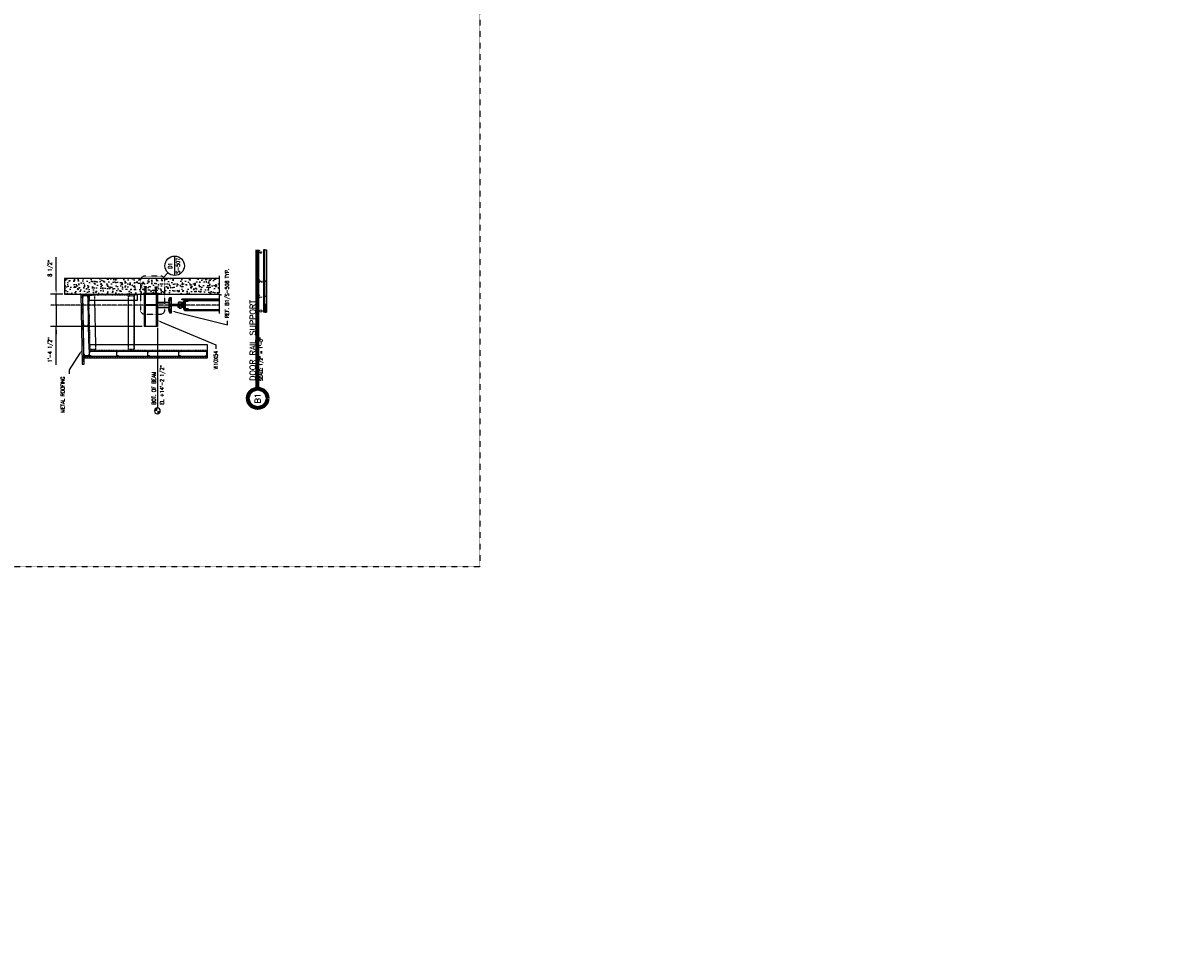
# Model space of a CAD drawing. Header units: inches. Extents: x -16710 to 18720, y -1252 to 1160.
# Tile 32 of 35: x 5686 to 6568, y -1032 to -312. Entities that reach past the tile are written whole.
import ezdxf
from ezdxf import colors
from ezdxf.entities.mleader import LeaderData, LeaderLine
from ezdxf.enums import TextEntityAlignment as Align
from ezdxf.math import Vec2, Vec3

# ---------------------------------------------------------------- set-up
doc = ezdxf.new("R2010")
doc.units = ezdxf.units.IN
doc.header["$MEASUREMENT"] = 0
doc.header["$PDMODE"] = 2
doc.header["$PDSIZE"] = 2
for name, pattern in [('014200-907 MS2 Medium Dash', [0.109898, 0.068898, -0.041]), ('Center 1_4_', [0.53125, 0.25, -0.09375, 0.09375, -0.09375]), ('Dash', [0.25, 0.125, -0.125]), ('Dash - 1_16_', [0.1875, 0.125, -0.0625]), ('Hidden 3_32_', [0.140625, 0.09375, -0.046875])]:
    doc.linetypes.add(name, pattern=pattern)
doc.layers.get('0').update_dxf_attribs({"color": 243})
doc.layers.get('Defpoints').update_dxf_attribs({"color": 243})
for name, color, linetype in [('A-FLOR', 5, 'Continuous'), ('A-WALL-PATT', 8, 'Continuous'), ('G-ANNO-REFR', 2, 'Continuous'), ('G-ANNO-TTLB', 7, 'Continuous'), ('S-ANNO-DIMS', 1, 'Continuous'), ('S-ANNO-NOTE', 2, 'Continuous'), ('S-ANNO-SYMB', 2, 'Continuous'), ('S-ANNO-TEXT', 2, 'Continuous'), ('S-BEAM', 3, 'Continuous'), ('S-BEAM-HDLN', 1, 'Dash'), ('S-COLS', 3, 'Continuous'), ('S-DETL', 90, 'Continuous'), ('S-DETL-CNTR', 1, 'Center 1_4_'), ('S-DETL-GENF', 92, 'Continuous'), ('S-DETL-GENF-HDLN', 1, 'Dash'), ('S-DETL-MEDM', 3, 'Continuous'), ('S-DETL-PATT', 8, 'Continuous'), ('S-DETL-THIN', 1, 'Continuous')]:
    doc.layers.add(name, color=color, linetype=linetype)
doc.layers.add('A-FLOR-OVHD', color=9, linetype='014200-907 MS2 Medium Dash', true_color=0x808080)
doc.layers.get('0').off()
doc.styles.add('AEC_COMN_TITLE', font='romans.shx', dxfattribs={"width": 0.8, "height": 0.1875})
doc.styles.add('Annotative', font='romans.shx', dxfattribs={"width": 0.8, "height": 0.125})
doc.styles.add('Arial', font='romans.shx', dxfattribs={"width": 0.8})
doc.styles.add('ROMANS', font='romans.shx', dxfattribs={"width": 0.8})
doc.dimstyles.new('Annotative', dxfattribs={"dimscale": 0, "dimtxt": 0.125, "dimasz": 0.125, "dimexe": 0.18, "dimexo": 0.0625, "dimgap": 0.09, "dimtad": 1, "dimdec": 3, "dimzin": 3, "dimdsep": 46, "dimlunit": 4, "dimtxsty": 'Annotative', "dimcen": 0.09, "dimclrt": 2, "dimazin": 2, "dimtfac": 1, "dimtdec": 3, "dimtmove": 0, "dimatfit": 0, "dimfxl": 1, "dimtfill": 1, "dimfrac": 2, "dimtolj": 1, "dimtzin": 0, "dimarcsym": 0})
pattern_1 = [(45, (1515.428, -555.8045), (-2.37588, 2.37588), []), (45, (1515.428, -552.2045), (-2.37588, 2.37588), [])]
pattern_2 = [(45, (-396.31423, -658.80452), (-0.176776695, 0.176776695), []), (45, (-396.31423, -658.67952), (-0.176776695, 0.176776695), [])]
pattern_3 = [(45, (-201.28857, -658.80452), (-0.176776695, 0.176776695), []), (45, (-201.28857, -658.67952), (-0.176776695, 0.176776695), [])]

# ---------------------------------------------------------------- blocks, each defined once
blk = doc.blocks.new('051200_Column-L-Angle - L5X5X1_2-1698497-DOOR RAIL SUPPORT 1')
at = {"layer": 'S-COLS'}
for p, q in [((828.21, 186), (828.21, 223)), ((833.21, 223), (828.21, 223)), ((833.21, 186), (828.21, 186))]:
    blk.add_line(p, q, dxfattribs=at)
at = {"layer": 'S-COLS', "linetype": 'Hidden 3_32_'}
blk.add_line((832.71, 223), (832.71, 186), dxfattribs=at)
blk = doc.blocks.new('051200_StructuralFraming-W-Flange - W10X54-1981470-DOOR RAIL SUPPORT 1')
at = {"layer": 'S-BEAM'}
for p, q in [((808.21, 179.88), (808.21, 180.5)), ((833.21, 180.5), (808.21, 180.5)), ((808.21, 179.19), (808.21, 179.88)), ((824.53, 179.88), (808.21, 179.88)), ((808.21, 171.71), (808.21, 179.19)), ((833.21, 179.88), (824.9, 179.88)), ((808.21, 171.01), (808.21, 171.71)), ((808.21, 170.4), (808.21, 171.01)), ((808.21, 171.01), (824.53, 171.01)), ((822.71, 170.4), (808.21, 170.4)), ((824.9, 171.01), (833.21, 171.01)), ((833.21, 170.4), (826.71, 170.4))]:
    blk.add_line(p, q, dxfattribs=at)
at = {"layer": 'S-BEAM-HDLN'}
for p, q in [((833.7, 180.5), (833.21, 180.5)), ((833.7, 179.88), (833.21, 179.88)), ((833.7, 180.5), (833.7, 179.88)), ((833.7, 179.88), (833.7, 179.19)), ((833.7, 179.19), (833.7, 171.71)), ((833.21, 171.01), (833.7, 171.01)), ((833.7, 170.4), (833.21, 170.4)), ((833.7, 171.71), (833.7, 171.01)), ((833.7, 171.01), (833.7, 170.4))]:
    blk.add_line(p, q, dxfattribs=at)
blk = doc.blocks.new('051200_StructuralFraming-C-Channel - C4X5_4-1771584-DOOR RAIL SUPPORT 1')
at = {"lineweight": -3}
for p, q in [((832.23, 227.98), (830.65, 227.95)), ((830.73, 223.95), (832.31, 223.98)), ((830.95, 227.66), (830.95, 227.66)), ((830.95, 227.66), (832.06, 227.5)), ((832.12, 224.45), (831.02, 224.25)), ((832.06, 227.5), (832.12, 224.45)), ((832.31, 223.98), (832.23, 227.98)), ((832.23, 227.98), (832.23, 227.98)), ((832.32, 223.98), (832.31, 223.98))]:
    blk.add_line(p, q, dxfattribs=at)
for centre, start, end in [((830.95, 227.95), 181.19, 271.19), ((831.03, 223.95), 91.19, 181.19)]:
    blk.add_arc(centre, 0.296, start, end, dxfattribs=at)
blk = doc.blocks.new('051200_StructuralFraming-C-Channel - C4X5_4-V27-DOOR RAIL SUPPORT 1')
at = {"lineweight": -3}
for p, q in [((785.21, 223), (785.21, 221.42)), ((789.21, 223), (785.21, 223)), ((785.5, 221.72), (785.68, 222.82)), ((785.68, 222.82), (788.74, 222.82)), ((788.74, 222.82), (788.91, 221.72)), ((789.21, 221.42), (789.21, 223))]:
    blk.add_line(p, q, dxfattribs=at)
for centre, start, end in [((785.21, 221.72), 270, 0), ((789.21, 221.72), 180, 270)]:
    blk.add_arc(centre, 0.296, start, end, dxfattribs=at)
blk = doc.blocks.new('051200_StructuralFraming-C-Channel - C4X5_4-1771553-DOOR RAIL SUPPORT 1')
at = {"lineweight": -3}
for p, q in [((786.82, 227.04), (785.24, 227.01)), ((785.24, 227.01), (785.32, 223.01)), ((785.32, 223.01), (786.9, 223.05)), ((785.44, 226.55), (786.53, 226.74)), ((785.5, 223.49), (785.44, 226.55)), ((786.6, 223.34), (785.5, 223.49))]:
    blk.add_line(p, q, dxfattribs=at)
for centre, start, end in [((786.53, 227.04), 271.19, 1.19), ((786.61, 223.04), 1.19, 91.19)]:
    blk.add_arc(centre, 0.296, start, end, dxfattribs=at)
blk = doc.blocks.new('051200_StructuralFraming-C-Channel - C4X5_4-V28-DOOR RAIL SUPPORT 1')
at = {"lineweight": -3}
for p, q in [((809.82, 227.52), (808.24, 227.49)), ((808.24, 227.49), (808.32, 223.49)), ((808.32, 223.49), (809.9, 223.52)), ((808.43, 227.02), (809.53, 227.22)), ((808.49, 223.96), (808.43, 227.02)), ((809.6, 223.81), (808.49, 223.96))]:
    blk.add_line(p, q, dxfattribs=at)
for centre, start, end in [((809.52, 227.52), 271.19, 1.19), ((809.6, 223.52), 1.19, 91.19)]:
    blk.add_arc(centre, 0.296, start, end, dxfattribs=at)
blk = doc.blocks.new('051200_SteelFraming-AISC-Tube-Shapes-Side - HSS4X4X3_8-2078415-DOOR RAIL SUPPORT 1')
at = {"layer": 'S-DETL-GENF', "lineweight": 30}
for p, q in [((826.71, 170.4), (822.71, 170.4)), ((822.71, 170.4), (822.71, 161.66)), ((826.71, 161.66), (826.71, 170.4))]:
    blk.add_line(p, q, dxfattribs=at)
at = {"layer": 'S-DETL-GENF-HDLN'}
for p, q in [((823.06, 170.4), (823.06, 161.66)), ((826.36, 170.4), (826.36, 161.66))]:
    blk.add_line(p, q, dxfattribs=at)
blk = doc.blocks.new('Break Line - Break Line-2032044-DOOR RAIL SUPPORT 1')
at = {"layer": 'S-DETL-MEDM'}
for p, q in [((833.71, 124.17), (832.71, 121.17)), ((834.21, 122.67), (833.71, 124.17)), ((832.21, 122.67), (818.31, 122.67)), ((832.71, 121.17), (832.21, 122.67)), ((847.23, 122.67), (834.21, 122.67))]:
    blk.add_line(p, q, dxfattribs=at)
blk = doc.blocks.new('*U157')
at = {"linetype": 'Continuous', "lineweight": 70}
blk.add_line((1.125, 0.625), (5.583, 0.625), dxfattribs=at)
at = {"lineweight": 70}
blk.add_circle((0.812, 0.625), 0.312, dxfattribs=at)
at = {"style": 'Arial'}
blk.add_attdef('DRAWING_AREA_TITLE', text='', height=0.187, dxfattribs=at).set_placement((1.374, 0.634), align=Align.BOTTOM_LEFT)
blk.add_attdef('X#', text='', height=0.187, dxfattribs=at).set_placement((0.812, 0.625), align=Align.MIDDLE_CENTER)
blk.add_attdef('SCALE:', text='', height=0.0938, dxfattribs=at).set_placement((1.374, 0.561), align=Align.TOP_LEFT)
blk = doc.blocks.new('*U158')
for points in [[(-2, -0.281), (-1.75, -0.281), (-1.75, -0.234), (-2, -0.234)], [(-1.75, -0.234), (-1.5, -0.234), (-1.5, -0.187), (-1.75, -0.187)], [(-1.5, -0.234), (-1, -0.234), (-1, -0.281), (-1.5, -0.281)], [(-1, -0.234), (0, -0.234), (0, -0.187), (-1, -0.187)]]:
    blk.add_hatch(color=256).paths.add_polyline_path(points)
for p, q in [((0, -0.187), (-2, -0.187)), ((-2, -0.281), (-2, -0.187)), ((-2, -0.234), (0, -0.234)), ((0, -0.281), (-2, -0.281)), ((-1.75, -0.281), (-1.75, -0.187)), ((-1.5, -0.281), (-1.5, -0.187)), ((-1, -0.281), (-1, -0.188)), ((0, -0.187), (0, -0.281))]:
    blk.add_line(p, q)
at = {"flags": 128}
for points in [[(-2, -0.281), (-1.75, -0.281), (-1.75, -0.234), (-2, -0.234), (-2, -0.281)], [(-1.75, -0.234), (-1.5, -0.234), (-1.5, -0.187), (-1.75, -0.187), (-1.75, -0.234)], [(-1.5, -0.234), (-1, -0.234), (-1, -0.281), (-1.5, -0.281), (-1.5, -0.234)], [(-1, -0.234), (0, -0.234), (0, -0.187), (-1, -0.187), (-1, -0.234)]]:
    blk.add_lwpolyline(points, close=True, dxfattribs=at)
at = {"style": 'Arial'}
blk.add_text('0', height=0.0937, dxfattribs=at).set_placement((-2, -0.094), align=Align.MIDDLE_LEFT)
for s, p in [("1'", (-1.5, -0.094)), ("2'", (-1, -0.094))]:
    blk.add_text(s, height=0.0937, dxfattribs=at).set_placement(p, align=Align.MIDDLE_CENTER)
blk.add_text("4'", height=0.0937, dxfattribs=at).set_placement((0, -0.094), align=Align.MIDDLE_RIGHT)
blk = doc.blocks.new('Level Circle AEC')
at = {"layer": 'S-ANNO-SYMB', "lineweight": -3}
h = blk.add_hatch(color=256, dxfattribs=at)
edge = h.paths.add_edge_path()
edge.add_line((373.7, 0), (367.7, 0))
edge.add_arc((373.7, 0), 6, 90, 180, ccw=False)
edge.add_line((373.7, 6), (373.7, 0))
h = blk.add_hatch(color=256, dxfattribs=at)
edge = h.paths.add_edge_path()
edge.add_line((373.7, -6), (373.7, 0))
edge.add_line((373.7, 0), (379.7, 0))
edge.add_arc((373.7, 0), 6, 270, 360, ccw=False)
blk.add_circle((373.7, 0), 6, dxfattribs=at)
blk = doc.blocks.new('Detail Callout AEC')
at = {"color": 0, "linetype": 'ByBlock', "lineweight": -3, "transparency": 16777216}
blk.add_line((0.25, 0), (-0.25, 0), dxfattribs=at)
blk.add_circle((0, 0), 0.25, dxfattribs=at)
at = {"color": 0, "linetype": 'ByBlock', "lineweight": -3, "transparency": 16777216, "style": 'AEC_COMN_TITLE'}
for tag, p in [('VIEWNUMBER', (0, 0.051)), ('SHEETNUMBER', (0, -0.126))]:
    blk.add_attdef(tag, text='', height=0.0938, dxfattribs=at).set_placement(p, align=Align.CENTER)
blk = doc.blocks.new('*D159')
at = {"layer": 'Defpoints', "color": 0, "transparency": 16777216}
for p in [(1519.22, -410.22), (1527.71, -416.8), (1519.22, -475.38)]:
    blk.add_point(p, dxfattribs=at)
at = {"layer": 'S-ANNO-DIMS', "color": 0, "lineweight": -2, "transparency": 16777216}
for p, q in [((1516.22, -410.22), (1513.22, -410.22)), ((1519.22, -410.22), (1527.71, -410.22)), ((1527.71, -415.3), (1527.71, -405.9)), ((1530.71, -410.22), (1556.17, -410.22))]:
    blk.add_line(p, q, dxfattribs=at)
at = {"layer": 'S-ANNO-DIMS', "color": 0, "transparency": 16777216}
for points in [[(1516.22, -409.72), (1516.22, -410.72), (1519.22, -410.22)], [(1530.71, -409.72), (1530.71, -410.72), (1527.71, -410.22)]]:
    blk.add_solid(points, dxfattribs=at)
at = {"layer": 'S-ANNO-DIMS', "color": 2, "transparency": 16777216, "insert": (1547.61, -405.78), "char_height": 3, "attachment_point": 5, "style": 'Annotative', "bg_fill": 3, "box_fill_scale": 1.25, "bg_fill_color": 256, "bg_fill_true_color": 13158600, "bg_fill_transparency": 0}
blk.add_mtext('\\A1;8 1/2"', dxfattribs=at)
blk = doc.blocks.new('*D160')
at = {"layer": 'Defpoints', "color": 0, "transparency": 16777216}
for p in [(1502.71, -410.22), (1519.22, -475.38), (1502.71, -478.3)]:
    blk.add_point(p, dxfattribs=at)
at = {"layer": 'S-ANNO-DIMS', "color": 0, "lineweight": -2, "transparency": 16777216}
for p, q in [((1473.07, -410.22), (1502.71, -410.22)), ((1499.71, -410.22), (1496.71, -410.22)), ((1502.71, -476.8), (1502.71, -405.9)), ((1519.22, -410.22), (1502.71, -410.22)), ((1519.22, -410.22), (1502.71, -410.22)), ((1522.22, -410.22), (1525.22, -410.22))]:
    blk.add_line(p, q, dxfattribs=at)
at = {"layer": 'S-ANNO-DIMS', "color": 0, "transparency": 16777216}
for points in [[(1499.71, -409.72), (1499.71, -410.72), (1502.71, -410.22)], [(1522.22, -409.72), (1522.22, -410.72), (1519.22, -410.22)]]:
    blk.add_solid(points, dxfattribs=at)
at = {"layer": 'S-ANNO-DIMS', "color": 2, "transparency": 16777216, "insert": (1484.66, -405.78), "char_height": 3, "attachment_point": 5, "style": 'Annotative', "bg_fill": 3, "box_fill_scale": 1.25, "bg_fill_color": 256, "bg_fill_true_color": 13158600, "bg_fill_transparency": 0}
blk.add_mtext('\\A1;1\'-4 1/2"', dxfattribs=at)
blk = doc.blocks.new('051200_StructuralFraming-C-Channel - C4X5_4-V15-DOOR RAIL SUPPORT 2')
at = {"lineweight": -3}
for p, q in [((753.71, 202), (753.71, 200.42)), ((757.71, 202), (753.71, 202)), ((754, 200.72), (754.18, 201.82)), ((754.18, 201.82), (757.24, 201.82)), ((757.24, 201.82), (757.41, 200.72)), ((757.71, 200.42), (757.71, 202))]:
    blk.add_line(p, q, dxfattribs=at)
for centre, start, end in [((753.71, 200.72), 270, 0), ((757.71, 200.72), 180, 270)]:
    blk.add_arc(centre, 0.296, start, end, dxfattribs=at)
blk = doc.blocks.new('B1 S507')
at = {"layer": 'A-WALL-PATT', "lineweight": -3}
h = blk.add_hatch(dxfattribs=at)
h.set_pattern_fill('AR-CONC', color=8, style=0)
h.set_pattern_definition([(50, (694.503, -658.8045), (7.1726, -0.62752), [0.75, -8.25]), (355, (694.503, -658.8045), (-1.387513, 7.52192), [0.6, -6.6]), (100.4514, (695.1006, -658.857), (5.78509, 6.8944), [0.6374, -7.01142]), (46.1842, (694.503, -656.8045), (10.67241, -1.65519), [1.125, -12.375]), (96.6356, (695.392, -656.942), (9.34662, 9.74119), [0.9561, -10.51714]), (351.1842, (694.503, -656.805), (9.34662, 9.74119), [0.9, -9.9]), (21, (695.503, -657.3045), (5.96907, -4.02619), [0.75, -8.25]), (326, (695.503, -657.3045), (2.433153, 7.2515), [0.6, -6.6]), (71.4514, (696, -657.64), (8.402224, 3.22531), [0.6374, -7.01142]), (37.5, (694.5029, -658.8045), (0.1215986, 3.3289385), [0, -6.52, 0, -6.7, 0, -6.625]), (7.5, (694.503, -658.8045), (2.630695, 3.944117), [0, -3.82, 0, -6.37, 0, -2.525]), (327.5, (692.2729, -658.8045), (5.338224, -0.225549), [0, -2.5, 0, -7.8, 0, -10.35]), (317.5, (691.273, -658.8045), (5.831862, 1.00105), [0, -3.25, 0, -5.18, 0, -7.35])])
h.paths.add_polyline_path([(1527.7088, -536.1565), (1528.2156, -534.6361), (1528.7156, -536.1361), (1539.7088, -536.1361), (1539.7088, -416.8045), (1527.7088, -416.8045), (1527.7088, -536.1361)])
h = blk.add_hatch(dxfattribs=at)
h.set_pattern_fill('FP_3', color=8, style=0, pattern_type=2)
h.set_pattern_definition(pattern_1)
h.paths.add_polyline_path([(1519.4031, -487.7895), (1519.4031, -478.9195), (1519.0281, -478.9195), (1519.0281, -487.7895)])
h = blk.add_hatch(dxfattribs=at)
h.set_pattern_fill('FP_3', color=8, style=0, pattern_type=2)
h.set_pattern_definition(pattern_1)
h.paths.add_polyline_path([(1519.6206, -507.6816), (1519.6206, -499.832), (1519.6376, -499.7026), (1519.6876, -499.582), (1519.767, -499.4785), (1519.8706, -499.399), (1519.9912, -499.3491), (1520.1206, -499.332), (1524.8656, -499.332), (1524.8656, -497.892), (1513.3156, -497.892), (1513.3156, -499.332), (1518.3106, -499.332), (1518.44, -499.3491), (1518.5606, -499.399), (1518.6641, -499.4785), (1518.7436, -499.582), (1518.7936, -499.7026), (1518.8106, -499.832), (1518.8106, -507.6816)])
h = blk.add_hatch(dxfattribs=at)
h.set_pattern_fill('FP_3', color=8, style=0, pattern_type=2)
h.set_pattern_definition(pattern_1)
h.paths.add_polyline_path([(1524.2156, -497.892), (1524.2156, -497.142), (1514.2156, -497.142), (1514.2156, -497.892)])
at = {"layer": 'S-DETL-PATT'}
h = blk.add_hatch(dxfattribs=at)
h.set_pattern_fill('STEEL', color=256, scale=2)
h.set_pattern_definition(pattern_2)
h.paths.add_polyline_path([(1481.0344, -432.062, 0.40591675), (1481.3243, -431.7684), (1479.7447, -431.8012), (1479.8276, -435.7919), (1481.4073, -435.7591, 0.41421356), (1481.1052, -435.4693), (1480.0018, -435.318), (1479.9383, -432.2591)])
h = blk.add_hatch(dxfattribs=at)
h.set_pattern_fill('STEEL', color=256, scale=2)
h.set_pattern_definition(pattern_2)
h.paths.add_polyline_path([(1504.0295, -431.5844, 0.40591675), (1504.3193, -431.2907), (1502.7398, -431.3235), (1502.8227, -435.3142), (1504.4023, -435.2814, 0.41421356), (1504.1002, -434.9916), (1502.9969, -434.8403), (1502.9333, -431.7814)])
h = blk.add_hatch(dxfattribs=at)
h.set_pattern_fill('STEEL', color=256, scale=2)
h.set_pattern_definition(pattern_2)
h.paths.add_polyline_path([(1526.7337, -430.8257), (1525.1541, -430.8585, 0.41421356), (1525.4561, -431.1483), (1526.5595, -431.2996), (1526.6231, -434.3585), (1525.5269, -434.5555, 0.40513886), (1525.2371, -434.8484), (1525.2386, -434.8484), (1526.8166, -434.8156)])
h = blk.add_hatch(dxfattribs=at)
h.set_pattern_fill('STEEL', color=256, scale=2)
h.set_pattern_definition(pattern_2)
h.paths.add_polyline_path([(1479.7088, -437.3845, 0.41421356), (1480.0048, -437.0885), (1480.2082, -435.8045), (1479.7088, -435.8045)])
h = blk.add_hatch(dxfattribs=at)
h.set_pattern_fill('STEEL', color=256, scale=2)
h.set_pattern_definition(pattern_3)
h.paths.add_polyline_path([(1480.179, -504.9885), (1483.2386, -504.9885), (1483.4128, -506.0885, 0.41421356), (1483.7088, -506.3845), (1483.7088, -504.8045), (1479.7088, -504.8045), (1479.7088, -506.3845, 0.41421356), (1480.0048, -506.0885)])
h = blk.add_hatch(dxfattribs=at)
h.set_pattern_fill('STEEL', color=256, scale=2)
h.set_pattern_definition(pattern_3)
h.paths.add_polyline_path([(1483.7088, -525.2245, 0.41421356), (1483.4128, -525.5205), (1483.2094, -526.8045), (1483.7088, -526.8045)])
at = {"layer": 'A-FLOR', "lineweight": -3}
for p, q in [((1527.7088, -429.3045), (1473.7088, -430.4262)), ((1473.7088, -430.4262), (1473.7088, -431.9266)), ((1473.7088, -431.9266), (1527.7088, -430.8048))]:
    blk.add_line(p, q, dxfattribs=at)
at = {"layer": 'A-FLOR-OVHD', "lineweight": -3}
blk.add_line((1473.7088, -431.7765), (1527.7088, -430.6548), dxfattribs=at)
at = {"layer": 'S-ANNO-SYMB', "lineweight": -3}
for p, q in [((1501.7088, -488.4045), (1439.737, -488.4045)), ((1540.6073, -493.2433), (1544.1037, -496.5721))]:
    blk.add_line(p, q, dxfattribs=at)
at = {"layer": 'S-BEAM', "lineweight": -3}
for p, q in [((1539.7088, -416.8045), (1527.7088, -416.8045)), ((1527.7088, -416.8045), (1527.7088, -536.1565)), ((1539.7088, -536.1361), (1539.7088, -416.8045))]:
    blk.add_line(p, q, dxfattribs=at)
at = {"layer": 'S-BEAM'}
for p, q in [((1484.8164, -435.6882), (1502.8207, -435.3142)), ((1484.8188, -435.8045), (1484.8164, -435.6882)), ((1522.7088, -439.902), (1488.7088, -440.6085)), ((1504.4023, -435.2813), (1525.2386, -434.8484)), ((1526.8166, -434.8156), (1526.8971, -434.8139)), ((1526.8971, -434.8139), (1526.9176, -435.8045)), ((1522.7088, -465.8045), (1488.7088, -465.8045)), ((1488.7088, -470.8045), (1522.7088, -470.8045))]:
    blk.add_line(p, q, dxfattribs=at)
at = {"layer": 'S-BEAM', "linetype": 'Hidden 3_32_'}
for p, q in [((1484.9203, -440.6872), (1484.8189, -435.8065)), ((1488.7068, -436.1075), (1484.8268, -436.1881)), ((1484.9199, -440.6701), (1484.9203, -440.6872)), ((1488.7068, -440.6085), (1484.9203, -440.6872)), ((1526.9074, -435.3138), (1488.7088, -436.1075)), ((1527.0009, -439.8128), (1522.7107, -439.902)), ((1526.9177, -435.8065), (1527.0009, -439.8128)), ((1484.936, -470.8045), (1484.936, -465.8045)), ((1484.936, -465.8045), (1484.936, -465.8216)), ((1488.7068, -465.8045), (1484.936, -465.8045)), ((1526.3004, -465.8045), (1522.7107, -465.8045)), ((1526.3004, -465.8216), (1526.3004, -465.8045)), ((1526.3004, -465.8045), (1526.3004, -470.8045)), ((1488.7068, -470.3045), (1484.936, -470.3045)), ((1484.936, -470.8045), (1488.7068, -470.8045)), ((1522.7088, -470.3045), (1488.7088, -470.3045)), ((1526.3004, -470.3045), (1522.7107, -470.3045)), ((1522.7107, -470.8045), (1526.3004, -470.8045))]:
    blk.add_line(p, q, dxfattribs=at)
at = {"layer": 'S-BEAM-HDLN'}
for p, q in [((1525.2427, -434.8483), (1526.8147, -434.8156)), ((1527.0009, -439.8128), (1527.0006, -439.7958))]:
    blk.add_line(p, q, dxfattribs=at)
at = {"layer": 'S-COLS'}
for p, q in [((1488.7088, -435.8045), (1483.7088, -435.8045)), ((1483.7088, -437.3845), (1483.7088, -456.8045)), ((1488.7088, -435.8045), (1488.7088, -526.8045)), ((1483.7088, -458.3845), (1483.7088, -526.8045)), ((1483.7088, -482.3845), (1483.7088, -483.0379)), ((1488.7088, -526.8045), (1483.7088, -526.8045))]:
    blk.add_line(p, q, dxfattribs=at)
at = {"layer": 'S-COLS', "linetype": 'Hidden 3_32_'}
blk.add_line((1484.2088, -526.8045), (1484.2088, -435.8045), dxfattribs=at)
at = {"layer": 'S-DETL', "lineweight": -3}
for p, q in [((1478.2088, -526.8045), (1478.2088, -431.8331)), ((1479.7088, -431.8019), (1479.7088, -526.8045)), ((1519.0281, -478.9195), (1519.0281, -487.7895)), ((1519.4031, -478.9195), (1519.0281, -478.9195)), ((1519.4031, -487.7895), (1519.4031, -478.9195)), ((1519.0281, -487.7895), (1519.4031, -487.7895)), ((1524.2156, -497.142), (1514.2156, -497.142)), ((1514.2156, -497.142), (1514.2156, -497.892)), ((1524.2156, -497.892), (1524.2156, -497.142)), ((1514.7156, -536.1361), (1514.7156, -509.6816)), ((1514.7156, -509.6816), (1515.2156, -509.6816)), ((1515.2156, -509.1816), (1523.2156, -509.1816)), ((1515.2156, -536.1361), (1515.2156, -509.1816)), ((1515.6629, -509.6816), (1515.5435, -511.9448)), ((1522.7668, -509.6816), (1515.6629, -509.6816)), ((1522.4031, -508.6816), (1516.0281, -508.6816)), ((1516.0281, -508.6816), (1516.0281, -509.1816)), ((1516.2133, -512.2079), (1516.2133, -510.1816)), ((1516.2133, -510.1816), (1522.2163, -510.1816)), ((1518.8406, -505.1866), (1516.8406, -505.1866)), ((1516.8406, -505.1866), (1516.8406, -506.6866)), ((1516.8406, -506.6866), (1518.8406, -506.6866)), ((1517.0906, -504.9366), (1518.5906, -504.9366)), ((1517.0906, -505.1866), (1517.0906, -504.9366)), ((1517.0906, -506.6866), (1517.0906, -506.9366)), ((1517.0906, -506.9366), (1518.5906, -506.9366)), ((1517.3406, -504.9366), (1517.3406, -504.4366)), ((1517.3406, -504.4366), (1518.3406, -504.4366)), ((1517.3406, -508.6816), (1517.3406, -506.9366)), ((1518.3406, -504.4366), (1518.3406, -504.9366)), ((1518.3406, -508.6816), (1518.3406, -506.9366)), ((1518.5906, -504.9366), (1518.5906, -505.1866)), ((1518.5906, -506.9366), (1518.5906, -506.6866)), ((1518.8406, -506.6866), (1518.8406, -505.1866)), ((1519.5906, -506.6866), (1519.5906, -505.1866)), ((1519.5906, -505.1866), (1521.5906, -505.1866)), ((1519.5906, -506.6866), (1521.5906, -506.6866)), ((1521.3406, -504.9366), (1519.8406, -504.9366)), ((1519.8406, -504.9366), (1519.8406, -505.1866)), ((1519.8406, -506.9366), (1519.8406, -506.6866)), ((1521.3406, -506.9366), (1519.8406, -506.9366)), ((1521.0906, -504.4366), (1520.0906, -504.4366)), ((1520.0906, -504.4366), (1520.0906, -504.9366)), ((1520.0906, -508.6816), (1520.0906, -506.9366)), ((1521.0906, -504.9366), (1521.0906, -504.4366)), ((1521.0906, -508.6816), (1521.0906, -506.9366)), ((1521.3406, -505.1866), (1521.3406, -504.9366)), ((1521.3406, -506.6866), (1521.3406, -506.9366)), ((1521.5906, -505.1866), (1521.5906, -506.6866)), ((1522.2163, -510.1816), (1522.2163, -512.2079)), ((1522.4031, -509.1816), (1522.4031, -508.6816)), ((1522.8825, -511.9444), (1522.7668, -509.6816)), ((1523.2156, -536.1361), (1523.2156, -507.4316)), ((1523.2156, -507.4316), (1523.7156, -507.4316)), ((1523.7156, -536.1361), (1523.7156, -507.4316)), ((1515.2156, -512.6816), (1515.714, -512.6816)), ((1515.714, -512.6816), (1515.714, -536.1361)), ((1523.2156, -512.6816), (1522.7156, -512.6816)), ((1522.7156, -512.6816), (1522.7156, -536.1361)), ((1479.7088, -526.8045), (1478.2088, -526.8045))]:
    blk.add_line(p, q, dxfattribs=at)
at = {"layer": 'S-DETL', "linetype": 'Dash - 1_16_', "lineweight": -3}
for p, q in [((1479.3848, -431.8086), (1479.3848, -526.8045)), ((1515.7156, -499.6805), (1515.7156, -496.6805)), ((1522.7156, -499.6805), (1522.7156, -496.6805))]:
    blk.add_line(p, q, dxfattribs=at)
at = {"layer": 'S-DETL', "lineweight": -3}
for centre, radius, start, end in [((1515.2939, -511.9316), 0.25, 270, 356.9818747), ((1515.714, -512.1816), 0.5, 270, 356.9818747), ((1522.7156, -512.1816), 0.5, 183.0181253, 270), ((1523.1322, -511.9316), 0.25, 182.9288416, 270)]:
    blk.add_arc(centre, radius, start, end, dxfattribs=at)
at = {"layer": 'S-DETL-CNTR', "lineweight": -3}
blk.add_line((1519.2156, -536.1361), (1519.2156, -405.9037), dxfattribs=at)
at = {"layer": 'S-DETL-MEDM', "lineweight": -3}
for p, q in [((1528.2088, -477.3545), (1527.7088, -477.3545)), ((1528.2088, -489.3545), (1528.2088, -477.3545)), ((1528.2088, -479.0396), (1532.7206, -479.0396)), ((1528.2088, -479.6695), (1532.7206, -479.6695)), ((1533.193, -478.6852), (1532.7206, -478.6852)), ((1532.7206, -478.6852), (1532.7206, -480.0238)), ((1532.7206, -480.0238), (1533.193, -480.0238)), ((1533.193, -480.0238), (1533.193, -478.6852)), ((1527.7088, -489.3545), (1528.2088, -489.3545)), ((1528.2088, -487.0396), (1532.7206, -487.0396)), ((1528.2088, -487.6695), (1532.7206, -487.6695)), ((1532.7206, -488.0238), (1532.7206, -486.6852)), ((1532.7206, -486.6852), (1533.193, -486.6852)), ((1533.193, -488.0238), (1532.7206, -488.0238)), ((1533.193, -486.6852), (1533.193, -488.0238))]:
    blk.add_line(p, q, dxfattribs=at)
at = {"layer": 'S-DETL-THIN', "lineweight": -3}
for p, q in [((1473.7088, -430.5763), (1527.7088, -429.4545)), ((1513.3156, -497.892), (1513.3156, -499.332)), ((1524.8656, -497.892), (1513.3156, -497.892)), ((1513.3156, -499.332), (1518.3106, -499.332)), ((1518.8106, -499.832), (1518.8106, -507.6816)), ((1519.6206, -507.6816), (1519.6206, -499.832)), ((1520.1206, -499.332), (1524.8656, -499.332)), ((1524.8656, -499.332), (1524.8656, -497.892)), ((1518.8106, -507.6816), (1519.6206, -507.6816))]:
    blk.add_line(p, q, dxfattribs=at)
for centre, start, end in [((1518.3106, -499.832), 360, 90), ((1520.1206, -499.832), 90, 180)]:
    blk.add_arc(centre, 0.5, start, end, dxfattribs=at)
at = {"layer": 'G-ANNO-REFR', "lineweight": -3}
ref = blk.add_blockref('Detail Callout AEC', (1549.5357, -501.7436), dxfattribs=dict(at, xscale=30, yscale=30, zscale=30))
ref.add_attrib('VIEWNUMBER', 'D1', dxfattribs={"layer": 'S-ANNO-TEXT', "color": 1, "transparency": 16777216, "height": 3.00001, "style": 'ROMANS', "width": 0.8}).set_placement((1549.5357, -500.6186), align=Align.BOTTOM_CENTER)
ref.add_attrib('SHEETNUMBER', 'S-507', dxfattribs={"layer": 'S-ANNO-TEXT', "color": 1, "transparency": 16777216, "height": 3.00001, "style": 'ROMANS', "width": 0.8}).set_placement((1549.5357, -505.8711), align=Align.CENTER)
at = {"layer": 'S-ANNO-SYMB', "lineweight": -3}
for name, p, xscale, yscale, zscale in [('Level Circle AEC', (1577.6271, -488.4045), -0.375, 0.375, 0.375), ('*U158', (1561.7248, -565.8649), 24, 24, 24)]:
    blk.add_blockref(name, p, dxfattribs=dict(at, xscale=xscale, yscale=yscale, zscale=zscale))
at = {"layer": 'S-ANNO-SYMB', "lineweight": -3, "xscale": 24, "yscale": 24, "zscale": 24}
blk.add_blockref('*U157', (1427.737, -580.8649), dxfattribs=at).add_auto_attribs({'SCALE:': 'SCALE: 1/2" = 1\'-0"', 'DRAWING_AREA_TITLE': 'DOOR RAIL SUPPORT', 'X#': 'B1'})
at = {"layer": 'S-BEAM-HDLN', "lineweight": -3}
blk.add_blockref('051200_StructuralFraming-W-Flange - W10X54-1981470-DOOR RAIL SUPPORT 1', (694.5029, -658.8045), dxfattribs=at)
at = {"layer": 'S-COLS', "lineweight": -3}
blk.add_blockref('051200_Column-L-Angle - L5X5X1_2-1698497-DOOR RAIL SUPPORT 1', (694.5029, -658.8045), dxfattribs=at)
at = {"layer": 'S-DETL-GENF', "lineweight": -3}
for name in ['051200_SteelFraming-AISC-Tube-Shapes-Side - HSS4X4X3_8-2078415-DOOR RAIL SUPPORT 1', 'Break Line - Break Line-2032044-DOOR RAIL SUPPORT 1']:
    blk.add_blockref(name, (694.5029, -658.8045), dxfattribs=at)
at = {"layer": 'S-DETL-THIN', "lineweight": -3}
for name, p in [('051200_StructuralFraming-C-Channel - C4X5_4-1771553-DOOR RAIL SUPPORT 1', (694.5029, -658.8045)), ('051200_StructuralFraming-C-Channel - C4X5_4-V28-DOOR RAIL SUPPORT 1', (694.5029, -658.8045)), ('051200_StructuralFraming-C-Channel - C4X5_4-1771584-DOOR RAIL SUPPORT 1', (694.5029, -658.8045)), ('051200_StructuralFraming-C-Channel - C4X5_4-V27-DOOR RAIL SUPPORT 1', (694.5029, -658.8045)), ('051200_StructuralFraming-C-Channel - C4X5_4-V15-DOOR RAIL SUPPORT 2', (726.0029, -706.8045))]:
    blk.add_blockref(name, p, dxfattribs=at)
at = {"layer": 'S-DETL-THIN', "lineweight": -3, "xscale": -1, "rotation": 180}
blk.add_blockref('051200_StructuralFraming-C-Channel - C4X5_4-V15-DOOR RAIL SUPPORT 2', (726.0029, -324.8045), dxfattribs=at)
at = {"layer": 'S-ANNO-NOTE', "lineweight": -3, "char_height": 3, "attachment_point": 1, "line_spacing_factor": 0.981704, "style": 'Annotative'}
for s, insert, width in [('\\pxt3.2,6.4,9.6,12.8,16,19.2,22.4,25.6,28.8,32,35.2,38.4,41.6,44.8,48,51.2,54.4,57.6,60.8,64,67.2,70.4,73.6,76.8,80,83.2,86.4,89.6,92.8,96,99.2,102.4;{BOT. OF BEAM}', (1442.2481, -484.1832), 29.004094), ('\\A1;\\pxt3.2,6.4,9.6,12.8,16,19.2,22.4,25.6,28.8,32,35.2,38.4,41.6,44.8,48,51.2,54.4,57.6,60.8,64,67.2,70.4,73.6,76.8,80,83.2,86.4,89.6,92.8,96,99.2,102.4;EL +14\'-2 1/2"', (1442.2481, -490.4774), 31.400315)]:
    blk.add_mtext(s, dxfattribs=dict(at, insert=insert, width=width))
at = {"layer": 'S-ANNO-NOTE', "lineweight": -3}
ml = blk.add_multileader_mtext('Standard', dxfattribs=at)
ml.set_content('METAL ROOFING', color=256, style='Annotative')
ml.set_leader_properties(color=1, linetype='ByLayer', lineweight=-1)
ml.build(insert=Vec2(0, 0))
ml.multileader.update_dxf_attribs({"text_right_attachment_type": 3, "dogleg_length": 0.125, "arrow_head_size": 3, "scale": 24})
ctx = ml.context
ctx.base_point, ctx.scale, ctx.char_height, ctx.arrow_head_size, ctx.landing_gap_size, ctx.plane_origin = Vec3(1447.3366, -415.3006), 24, 3, 3, 2.16, Vec3(1498.6699, -440.6778)
ctx.right_attachment, ctx.text_align_type = 3, 2
notes = []
notes.append((ctx, [(0, (1, 1, 0), (1469.1709, -420.3006), (-1, 0), 3, [(0, [(1484.5255, -430.2015)], 0, [])])]))
ctx.mtext.insert, ctx.mtext.width, ctx.mtext.alignment, ctx.mtext.flow_direction = Vec3(1464.0109, -413.8006), 18.609717, 3, 5
ml = blk.add_multileader_mtext('Standard', dxfattribs=at)
ml.set_content('W10X54', color=256, style='Annotative')
ml.set_leader_properties(color=1, linetype='ByLayer', lineweight=-1)
ml.build(insert=Vec2(0, 0))
ml.multileader.update_dxf_attribs({"text_right_attachment_type": 3, "dogleg_length": 0.125, "arrow_head_size": 3, "scale": 24})
ctx = ml.context
ctx.base_point, ctx.scale, ctx.char_height, ctx.arrow_head_size, ctx.landing_gap_size, ctx.plane_origin = Vec3(1467.4492, -533.5066), 24, 3, 3, 2.16, Vec3(1507.4446, -489.5034)
ctx.right_attachment = 3
notes.append((ctx, [(0, (1, 1, 0), (1488.4835, -533.5066), (-1, 0), 3, [(0, [(1507.4446, -488.4045)], 0, [])])]))
ctx.mtext.insert, ctx.mtext.flow_direction = Vec3(1469.6092, -532.0066), 5
ml = blk.add_multileader_mtext('Standard', dxfattribs=at)
ml.set_content('REF. B1/S-508 TYP.', color=256, style='Annotative')
ml.set_leader_properties(color=1, linetype='ByLayer', lineweight=-1)
ml.build(insert=Vec2(0, 0))
ml.multileader.update_dxf_attribs({"text_right_attachment_type": 3, "dogleg_length": 0.125, "arrow_head_size": 3, "scale": 24})
ctx = ml.context
ctx.base_point, ctx.scale, ctx.char_height, ctx.arrow_head_size, ctx.landing_gap_size, ctx.plane_origin = Vec3(1507.0094, -542.6582), 24, 3, 3, 2.16, Vec3(1519.3257, -506.6068)
ctx.right_attachment = 3
notes.append((ctx, [(1, (1, 1, 0), (1504.0094, -542.6582), (1, 0), 3, [(0, [(1514.7681, -499.332)], 0, [])])]))
ctx.mtext.insert, ctx.mtext.flow_direction = Vec3(1509.1694, -540.6582), 5
for ctx, leaders in notes:
    for number, flags, end, landing, length, lines in leaders:
        leader = LeaderData()
        leader.index, (leader.has_last_leader_line, leader.has_dogleg_vector, leader.attachment_direction) = number, flags
        leader.last_leader_point, leader.dogleg_vector, leader.dogleg_length = Vec3(end), Vec3(landing), length
        for number, points, colour, breaks in lines:
            line = LeaderLine()
            line.index, line.vertices, line.color, line.breaks = number, Vec3.list(points), colors.encode_raw_color(colour), breaks
            leader.lines.append(line)
        ctx.leaders.append(leader)
at = {"layer": 'S-ANNO-DIMS'}
dim = blk.add_linear_dim(base=(1519.2156, -410.2237), p1=(1527.7088, -416.8045), p2=(1519.2156, -475.3845), dimstyle='Annotative', override={"dimpost": '\\X', "dimse2": 1}, dxfattribs=at)
dim.commit()
dim.dimension.update_dxf_attribs({"geometry": '*D159', "text_midpoint": (1547.6083, -410.2237), "dimtype": 128})
dim = blk.add_linear_dim(base=(1502.7088, -410.2237), p1=(1519.2156, -475.3845), p2=(1502.7088, -478.3045), dimstyle='Annotative', override={"dimpost": '\\X', "dimse1": 1, "dimse2": 0}, dxfattribs=at)
dim.commit()
dim.dimension.update_dxf_attribs({"geometry": '*D160', "text_midpoint": (1484.6572, -410.2237), "dimtype": 128})
at = {"layer": 'S-DETL-PATT'}
h = blk.add_hatch(dxfattribs=at)
h.set_pattern_fill('STEEL', color=256, scale=2)
h.set_pattern_definition(pattern_3)
h.paths.add_polyline_path([(1479.7088, -458.3845), (1479.7088, -456.8045), (1483.7088, -456.8045), (1483.7088, -458.3845, -0.3249197), (1483.4273, -458.18), (1483.2386, -456.9885), (1480.179, -456.9885), (1480.0048, -458.0885, -0.41421356)])
h = blk.add_hatch(dxfattribs=at)
h.set_pattern_fill('STEEL', color=256, scale=2)
h.set_pattern_definition(pattern_3)
h.paths.add_polyline_path([(1479.7088, -482.3845, 0.41421356), (1480.0048, -482.0885), (1480.2082, -480.8045), (1479.7088, -480.8045)])
at = {"layer": 'S-ANNO-SYMB', "linetype": 'Dash', "lineweight": -3}
blk.add_lwpolyline([(1541.4789, -491.1291), (1541.4789, -478.4093, 0.41421356), (1538.4789, -475.4093), (1515.2849, -475.4093, 0.41421356), (1512.2849, -478.4093), (1512.2849, -491.1291, 0.41421356), (1515.2849, -494.1291), (1538.4789, -494.1291, 0.41421356)], format="xyb", close=True, dxfattribs=at)
at = {"layer": 'S-DETL-THIN', "lineweight": -3}
for p in [(726.0029, -658.8045), (726.0029, -682.8045)]:
    blk.add_blockref('051200_StructuralFraming-C-Channel - C4X5_4-V15-DOOR RAIL SUPPORT 2', p, dxfattribs=at)

msp = doc.modelspace()

# ---------------------------------------------------------------- leaders
at = {"layer": 'S-ANNO-NOTE', "lineweight": -3}
ml = msp.add_multileader_mtext('Standard', dxfattribs=at)
ml.set_content('DOOR ROLLER GUIDE', color=256, style='Annotative')
ml.set_leader_properties(color=1, linetype='ByLayer', lineweight=-1)
ml.build(insert=Vec2(0, 0))
ml.multileader.update_dxf_attribs({"text_right_attachment_type": 3, "dogleg_length": 0.125, "arrow_head_size": 12, "scale": 96})
ctx = ml.context
ctx.base_point, ctx.scale, ctx.char_height, ctx.arrow_head_size, ctx.landing_gap_size, ctx.plane_origin = Vec3(-172.2238, -655.1771), 96, 12, 12, 8.64, Vec3(-168.6538, -629.3215)
ctx.right_attachment = 3
notes = []
notes.append((ctx, [(1, (1, 1, 0), (-184.2238, -655.1771), (1, 0), 12, [(0, [(-255.4185, -529.6663), (-180.992, -559.6461)], 0, [])])]))
ctx.mtext.insert, ctx.mtext.width, ctx.mtext.flow_direction = Vec3(-163.5838, -649.1771), 108.032602, 5
ml = msp.add_multileader_mtext('Standard', dxfattribs=at)
ml.set_content('DOOR ROLLER GUIDE', color=256, style='Annotative')
ml.set_leader_properties(color=1, linetype='ByLayer', lineweight=-1)
ml.build(insert=Vec2(0, 0))
ml.multileader.update_dxf_attribs({"text_right_attachment_type": 3, "dogleg_length": 0.125, "arrow_head_size": 12, "scale": 96})
ctx = ml.context
ctx.base_point, ctx.scale, ctx.char_height, ctx.arrow_head_size, ctx.landing_gap_size, ctx.plane_origin = Vec3(633.3756, -658.4872), 96, 12, 12, 8.64, Vec3(623.2945, -534.2433)
ctx.right_attachment = 3
notes.append((ctx, [(0, (1, 1, 0), (621.3756, -658.4872), (1, 0), 12, [(0, [(621.3756, -529.6663)], 0, [])])]))
ctx.mtext.insert, ctx.mtext.width, ctx.mtext.flow_direction = Vec3(642.0156, -652.4872), 58.160008, 5
ml = msp.add_multileader_mtext('Standard', dxfattribs=at)
ml.set_content('EDGE OF\\PMETAL ROOFING', color=256, style='Annotative')
ml.set_leader_properties(color=1, linetype='ByLayer', lineweight=-1)
ml.build(insert=Vec2(0, 0))
ml.multileader.update_dxf_attribs({"text_right_attachment_type": 3, "dogleg_length": 0.125, "arrow_head_size": 12, "scale": 96})
ctx = ml.context
ctx.base_point, ctx.scale, ctx.char_height, ctx.arrow_head_size, ctx.landing_gap_size, ctx.plane_origin = Vec3(1084.1906, -558.6586), 96, 12, 12, 8.64, Vec3(703.1931, -689.6671)
ctx.right_attachment = 3
notes.append((ctx, [(0, (1, 1, 0), (1072.1906, -558.6586), (1, 0), 12, [(0, [(989.021, -548.1731)], 0, [])])]))
ctx.mtext.insert, ctx.mtext.width, ctx.mtext.flow_direction = Vec3(1092.8306, -552.6586), 162.674479, 5
for ctx, leaders in notes:
    for number, flags, end, landing, length, lines in leaders:
        leader = LeaderData()
        leader.index, (leader.has_last_leader_line, leader.has_dogleg_vector, leader.attachment_direction) = number, flags
        leader.last_leader_point, leader.dogleg_vector, leader.dogleg_length = Vec3(end), Vec3(landing), length
        for number, points, colour, breaks in lines:
            line = LeaderLine()
            line.index, line.vertices, line.color, line.breaks = number, Vec3.list(points), colors.encode_raw_color(colour), breaks
            leader.lines.append(line)
        ctx.leaders.append(leader)

# ---------------------------------------------------------------- next in the draw order: block references
at = {"layer": 'G-ANNO-TTLB', "rotation": 90}
msp.add_blockref('B1 S507', (5301.0569, -2048.8818), dxfattribs=at)

# ---------------------------------------------------------------- next in the draw order: linework, layer by layer
at = {"layer": 'S-BEAM-HDLN'}
msp.add_lwpolyline([(3421.8001, 442.8871), (6038.6325, 442.8871), (6038.6325, -731.7461), (3421.8001, -731.7461)], close=True, dxfattribs=at)

doc.saveas('drawing.dxf')
